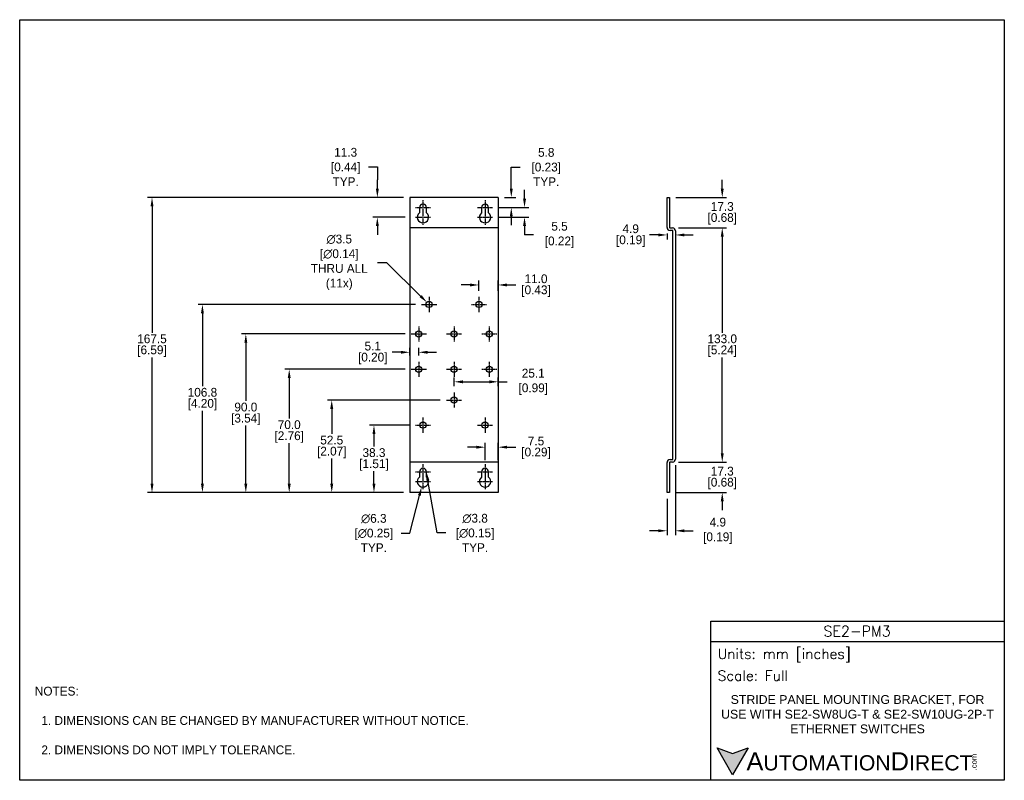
# Model space of a CAD drawing. Header units: inches. Extents: x 0 to 559, y 0 to 432.
import ezdxf

# ---------------------------------------------------------------- set-up
doc = ezdxf.new("R2010")
doc.units = ezdxf.units.IN
doc.header["$LTSCALE"] = 10
doc.header["$MEASUREMENT"] = 0
doc.linetypes.add('CENTER', pattern=[0.4, 0.25, -0.05, 0.05, -0.05])
for name, color, linetype in [('CENTER', 40, 'CENTER'), ('DIMENSIONS', 140, 'Continuous'), ('TEXT', 140, 'Continuous')]:
    doc.layers.add(name, color=color, linetype=linetype)
doc.styles.add('ROMANS', font='romans.shx')
doc.styles.add('型式1', font='txt')
doc.dimstyles.get("Standard").update_dxf_attribs({"dimtxt": 5, "dimasz": 5, "dimexe": 2.5, "dimexo": 3.5, "dimgap": 1, "dimtad": 0, "dimtih": 1, "dimtoh": 1, "dimdec": 1, "dimzin": 0, "dimdsep": 46, "dimtxsty": 'Standard', "dimcen": 0, "dimadec": 0, "dimazin": 0, "dimtfac": 1, "dimtdec": 1, "dimtofl": 0, "dimtmove": 0, "dimatfit": 3, "dimfxl": 1, "dimtolj": 1, "dimtzin": 0, "dimarcsym": 0})

# ---------------------------------------------------------------- blocks, each defined once
blk = doc.blocks.new('*D60')
at = {"layer": 'DEFPOINTS', "color": 0, "transparency": 16777216}
for p in [(368.87, 330.87), (370.47, 313.62), (398.73, 313.62)]:
    blk.add_point(p, dxfattribs=at)
at = {"layer": 'DIMENSIONS', "color": 0, "lineweight": -2, "transparency": 16777216}
for p, q in [((398.73, 335.87), (398.73, 340.87)), ((372.37, 330.87), (401.23, 330.87)), ((373.97, 313.62), (401.23, 313.62)), ((398.73, 308.62), (398.73, 303.62))]:
    blk.add_line(p, q, dxfattribs=at)
at = {"layer": 'DIMENSIONS', "color": 0, "transparency": 16777216}
for points in [[(397.9, 335.87), (399.56, 335.87), (398.73, 330.87)], [(397.9, 308.62), (399.56, 308.62), (398.73, 313.62)]]:
    blk.add_solid(points, dxfattribs=at)
at = {"layer": 'DIMENSIONS', "color": 0, "transparency": 16777216, "char_height": 5, "attachment_point": 5}
for s, insert in [('\\A1;17.3', (398.73, 325.74)), ('\\A1;[0.68]', (398.73, 318.74))]:
    blk.add_mtext(s, dxfattribs=dict(at, insert=insert))
blk = doc.blocks.new('*D61')
at = {"layer": 'DEFPOINTS', "color": 0, "transparency": 16777216}
for p in [(370.47, 313.62), (370.47, 180.62), (398.73, 180.62)]:
    blk.add_point(p, dxfattribs=at)
at = {"layer": 'DIMENSIONS', "color": 0, "lineweight": -2, "transparency": 16777216}
for p, q in [((373.97, 313.62), (401.23, 313.62)), ((398.73, 308.62), (398.73, 254.12)), ((398.73, 185.62), (398.73, 240.12)), ((373.97, 180.62), (401.23, 180.62))]:
    blk.add_line(p, q, dxfattribs=at)
at = {"layer": 'DIMENSIONS', "color": 0, "transparency": 16777216}
for points in [[(397.9, 308.62), (399.56, 308.62), (398.73, 313.62)], [(397.9, 185.62), (399.56, 185.62), (398.73, 180.62)]]:
    blk.add_solid(points, dxfattribs=at)
at = {"layer": 'DIMENSIONS', "color": 0, "transparency": 16777216, "char_height": 5, "attachment_point": 5}
for s, insert in [('\\A1;133.0', (398.73, 250.62)), ('\\A1;[5.24]', (398.73, 243.62))]:
    blk.add_mtext(s, dxfattribs=dict(at, insert=insert))
blk = doc.blocks.new('*D62')
at = {"layer": 'DEFPOINTS', "color": 0, "transparency": 16777216}
for p in [(370.47, 180.62), (398.73, 180.62), (368.87, 163.37)]:
    blk.add_point(p, dxfattribs=at)
at = {"layer": 'DIMENSIONS', "color": 0, "lineweight": -2, "transparency": 16777216}
for p, q in [((398.73, 185.62), (398.73, 190.62)), ((373.97, 180.62), (401.23, 180.62)), ((372.37, 163.37), (401.23, 163.37)), ((398.73, 158.37), (398.73, 153.37))]:
    blk.add_line(p, q, dxfattribs=at)
at = {"layer": 'DIMENSIONS', "color": 0, "transparency": 16777216}
for points in [[(397.9, 185.62), (399.56, 185.62), (398.73, 180.62)], [(397.9, 158.37), (399.56, 158.37), (398.73, 163.37)]]:
    blk.add_solid(points, dxfattribs=at)
at = {"layer": 'DIMENSIONS', "color": 0, "transparency": 16777216, "char_height": 5, "attachment_point": 5}
for s, insert in [('\\A1;17.3', (398.73, 175.49)), ('\\A1;[0.68]', (398.73, 168.49))]:
    blk.add_mtext(s, dxfattribs=dict(at, insert=insert))
blk = doc.blocks.new('*D63')
at = {"layer": 'DEFPOINTS', "color": 0, "transparency": 16777216}
for p in [(372.22, 182.37), (367.37, 163.37), (372.22, 141.65)]:
    blk.add_point(p, dxfattribs=at)
at = {"layer": 'DIMENSIONS', "color": 0, "lineweight": -2, "transparency": 16777216}
for p, q in [((372.22, 178.87), (372.22, 139.15)), ((367.37, 159.87), (367.37, 139.15)), ((362.37, 141.65), (357.37, 141.65)), ((377.22, 141.65), (382.22, 141.65))]:
    blk.add_line(p, q, dxfattribs=at)
at = {"layer": 'DIMENSIONS', "color": 0, "transparency": 16777216}
for points in [[(362.37, 142.48), (362.37, 140.82), (367.37, 141.65)], [(377.22, 142.48), (377.22, 140.82), (372.22, 141.65)]]:
    blk.add_solid(points, dxfattribs=at)
at = {"layer": 'DIMENSIONS', "color": 0, "transparency": 16777216, "insert": (395.3, 141.65), "char_height": 5, "attachment_point": 5}
blk.add_mtext('\\A1; 4.9\\P [0.19]', dxfattribs=at)
blk = doc.blocks.new('*D67')
at = {"layer": 'DEFPOINTS', "color": 0, "transparency": 16777216}
for p in [(229.65, 172.69), (228.1, 166.55)]:
    blk.add_point(p, dxfattribs=at)
at = {"layer": 'DIMENSIONS', "color": 0, "lineweight": -2, "transparency": 16777216}
for p, q in [((221.47, 140.37), (226.87, 161.7)), ((216.47, 140.37), (221.47, 140.37))]:
    blk.add_line(p, q, dxfattribs=at)
blk.add_arc((228.87, 169.62), 3.16, 233.1075, 301.0585, dxfattribs=at)
at = {"layer": 'DIMENSIONS', "color": 0, "transparency": 16777216}
blk.add_solid([(226.06, 161.91), (227.68, 161.5), (228.1, 166.55)], dxfattribs=at)
at = {"layer": 'DIMENSIONS', "color": 0, "transparency": 16777216, "insert": (200.05, 140.37), "char_height": 5, "attachment_point": 5}
blk.add_mtext('\\A1; ∅6.3\\P [∅0.25]\\P TYP.', dxfattribs=at)
blk = doc.blocks.new('*D68')
at = {"layer": 'DEFPOINTS', "color": 0, "transparency": 16777216}
for p in [(230.15, 178.87), (230.81, 175.13)]:
    blk.add_point(p, dxfattribs=at)
at = {"layer": 'DIMENSIONS', "color": 0, "lineweight": -2, "transparency": 16777216}
for p, q in [((236.93, 140.44), (231.68, 170.21)), ((241.93, 140.44), (236.93, 140.44))]:
    blk.add_line(p, q, dxfattribs=at)
at = {"layer": 'DIMENSIONS', "color": 0, "transparency": 16777216}
blk.add_solid([(232.5, 170.35), (230.86, 170.06), (230.81, 175.13)], dxfattribs=at)
at = {"layer": 'DIMENSIONS', "color": 0, "transparency": 16777216, "insert": (257.51, 140.44), "char_height": 5, "attachment_point": 5}
blk.add_mtext('\\A1; ∅3.8\\P [∅0.15]\\P TYP.', dxfattribs=at)
blk = doc.blocks.new('*D69')
at = {"layer": 'DEFPOINTS', "color": 0, "transparency": 16777216}
for p in [(271.62, 330.87), (278.99, 330.87), (268.41, 325.12)]:
    blk.add_point(p, dxfattribs=at)
at = {"layer": 'DIMENSIONS', "color": 0, "lineweight": -2, "transparency": 16777216}
for p, q in [((278.99, 335.87), (278.99, 348.13)), ((278.99, 348.13), (283.99, 348.13)), ((275.12, 330.87), (281.49, 330.87)), ((271.91, 325.12), (281.49, 325.12)), ((278.99, 320.12), (278.99, 315.12))]:
    blk.add_line(p, q, dxfattribs=at)
at = {"layer": 'DIMENSIONS', "color": 0, "transparency": 16777216}
for points in [[(278.16, 335.87), (279.83, 335.87), (278.99, 330.87)], [(278.16, 320.12), (279.83, 320.12), (278.99, 325.12)]]:
    blk.add_solid(points, dxfattribs=at)
at = {"layer": 'DIMENSIONS', "color": 0, "transparency": 16777216, "insert": (297.91, 348.13), "char_height": 5, "attachment_point": 5}
blk.add_mtext('\\A1; 5.8\\P [0.23]\\P TYP.', dxfattribs=at)
blk = doc.blocks.new('*D70')
at = {"layer": 'DEFPOINTS', "color": 0, "transparency": 16777216}
for p in [(268.41, 325.12), (268.41, 319.62), (286.51, 319.62)]:
    blk.add_point(p, dxfattribs=at)
at = {"layer": 'DIMENSIONS', "color": 0, "lineweight": -2, "transparency": 16777216}
for p, q in [((286.51, 330.12), (286.51, 335.12)), ((271.91, 325.12), (289.01, 325.12)), ((271.91, 319.62), (289.01, 319.62)), ((286.51, 314.62), (286.51, 309.62)), ((291.51, 309.62), (286.51, 309.62))]:
    blk.add_line(p, q, dxfattribs=at)
at = {"layer": 'DIMENSIONS', "color": 0, "transparency": 16777216}
for points in [[(285.68, 330.12), (287.35, 330.12), (286.51, 325.12)], [(285.68, 314.62), (287.35, 314.62), (286.51, 319.62)]]:
    blk.add_solid(points, dxfattribs=at)
at = {"layer": 'DIMENSIONS', "color": 0, "transparency": 16777216, "insert": (305.43, 309.62), "char_height": 5, "attachment_point": 5}
blk.add_mtext('\\A1; 5.5\\P [0.22]', dxfattribs=at)
blk = doc.blocks.new('*D71')
at = {"layer": 'DEFPOINTS', "color": 0, "transparency": 16777216}
for p in [(202.98, 330.87), (221.37, 330.87), (222.25, 319.62)]:
    blk.add_point(p, dxfattribs=at)
at = {"layer": 'DIMENSIONS', "color": 0, "lineweight": -2, "transparency": 16777216}
for p, q in [((197.98, 348.19), (202.98, 348.19)), ((202.98, 348.19), (202.98, 340.87)), ((202.98, 335.87), (202.98, 340.87)), ((217.87, 330.87), (200.48, 330.87)), ((218.75, 319.62), (200.48, 319.62)), ((202.98, 314.62), (202.98, 309.62))]:
    blk.add_line(p, q, dxfattribs=at)
at = {"layer": 'DIMENSIONS', "color": 0, "transparency": 16777216}
for points in [[(202.15, 335.87), (203.82, 335.87), (202.98, 330.87)], [(202.15, 314.62), (203.82, 314.62), (202.98, 319.62)]]:
    blk.add_solid(points, dxfattribs=at)
at = {"layer": 'DIMENSIONS', "color": 0, "transparency": 16777216, "insert": (184.07, 348.19), "char_height": 5, "attachment_point": 5}
blk.add_mtext('\\A1; 11.3\\P [0.44]\\P TYP.', dxfattribs=at)
blk = doc.blocks.new('*D72')
at = {"layer": 'DEFPOINTS', "color": 0, "transparency": 16777216}
for p in [(271.62, 189.11), (264.16, 178.24), (271.62, 178.24)]:
    blk.add_point(p, dxfattribs=at)
at = {"layer": 'DIMENSIONS', "color": 0, "lineweight": -2, "transparency": 16777216}
for p, q in [((264.16, 181.74), (264.16, 191.61)), ((271.62, 181.74), (271.62, 191.61)), ((259.16, 189.11), (254.16, 189.11)), ((276.62, 189.11), (281.62, 189.11))]:
    blk.add_line(p, q, dxfattribs=at)
at = {"layer": 'DIMENSIONS', "color": 0, "transparency": 16777216}
for points in [[(259.16, 189.94), (259.16, 188.28), (264.16, 189.11)], [(276.62, 189.94), (276.62, 188.28), (271.62, 189.11)]]:
    blk.add_solid(points, dxfattribs=at)
at = {"layer": 'DIMENSIONS', "color": 0, "transparency": 16777216, "char_height": 5, "attachment_point": 5}
for s, insert in [('\\A1;7.5', (293.04, 192.61)), ('\\A1;[0.29]', (293.04, 185.61))]:
    blk.add_mtext(s, dxfattribs=dict(at, insert=insert))
blk = doc.blocks.new('*D73')
at = {"layer": 'DEFPOINTS', "color": 0, "transparency": 16777216}
for p in [(201.07, 201.62), (224.58, 201.62), (221.37, 163.37)]:
    blk.add_point(p, dxfattribs=at)
at = {"layer": 'DIMENSIONS', "color": 0, "lineweight": -2, "transparency": 16777216}
for p, q in [((221.08, 201.62), (198.57, 201.62)), ((201.07, 196.62), (201.07, 189.49)), ((201.07, 168.37), (201.07, 175.49)), ((217.87, 163.37), (198.57, 163.37))]:
    blk.add_line(p, q, dxfattribs=at)
at = {"layer": 'DIMENSIONS', "color": 0, "transparency": 16777216}
for points in [[(200.23, 196.62), (201.9, 196.62), (201.07, 201.62)], [(200.23, 168.37), (201.9, 168.37), (201.07, 163.37)]]:
    blk.add_solid(points, dxfattribs=at)
at = {"layer": 'DIMENSIONS', "color": 0, "transparency": 16777216, "char_height": 5, "attachment_point": 5}
for s, insert in [('\\A1;38.3', (201.07, 185.99)), ('\\A1;[1.51]', (201.07, 178.99))]:
    blk.add_mtext(s, dxfattribs=dict(at, insert=insert))
blk = doc.blocks.new('*D74')
at = {"layer": 'DEFPOINTS', "color": 0, "transparency": 16777216}
for p in [(177.1, 215.87), (242.21, 215.87), (221.37, 163.37)]:
    blk.add_point(p, dxfattribs=at)
at = {"layer": 'DIMENSIONS', "color": 0, "lineweight": -2, "transparency": 16777216}
for p, q in [((238.71, 215.87), (174.6, 215.87)), ((177.1, 210.87), (177.1, 196.62)), ((177.1, 168.37), (177.1, 182.62)), ((217.87, 163.37), (174.6, 163.37))]:
    blk.add_line(p, q, dxfattribs=at)
at = {"layer": 'DIMENSIONS', "color": 0, "transparency": 16777216}
for points in [[(176.26, 210.87), (177.93, 210.87), (177.1, 215.87)], [(176.26, 168.37), (177.93, 168.37), (177.1, 163.37)]]:
    blk.add_solid(points, dxfattribs=at)
at = {"layer": 'DIMENSIONS', "color": 0, "transparency": 16777216, "char_height": 5, "attachment_point": 5}
for s, insert in [('\\A1;52.5', (177.1, 193.12)), ('\\A1;[2.07]', (177.1, 186.12))]:
    blk.add_mtext(s, dxfattribs=dict(at, insert=insert))
blk = doc.blocks.new('*D75')
at = {"layer": 'DEFPOINTS', "color": 0, "transparency": 16777216}
for p in [(152.97, 233.37), (222.21, 233.37), (221.37, 163.37)]:
    blk.add_point(p, dxfattribs=at)
at = {"layer": 'DIMENSIONS', "color": 0, "lineweight": -2, "transparency": 16777216}
for p, q in [((218.71, 233.37), (150.47, 233.37)), ((152.97, 228.37), (152.97, 205.37)), ((152.97, 168.37), (152.97, 191.37)), ((217.87, 163.37), (150.47, 163.37))]:
    blk.add_line(p, q, dxfattribs=at)
at = {"layer": 'DIMENSIONS', "color": 0, "transparency": 16777216}
for points in [[(152.13, 228.37), (153.8, 228.37), (152.97, 233.37)], [(152.13, 168.37), (153.8, 168.37), (152.97, 163.37)]]:
    blk.add_solid(points, dxfattribs=at)
at = {"layer": 'DIMENSIONS', "color": 0, "transparency": 16777216, "char_height": 5, "attachment_point": 5}
for s, insert in [('\\A1;70.0', (152.97, 201.87)), ('\\A1;[2.76]', (152.97, 194.87))]:
    blk.add_mtext(s, dxfattribs=dict(at, insert=insert))
blk = doc.blocks.new('*D76')
at = {"layer": 'DEFPOINTS', "color": 0, "transparency": 16777216}
for p in [(128.34, 253.37), (222.21, 253.37), (221.37, 163.37)]:
    blk.add_point(p, dxfattribs=at)
at = {"layer": 'DIMENSIONS', "color": 0, "lineweight": -2, "transparency": 16777216}
for p, q in [((218.71, 253.37), (125.84, 253.37)), ((128.34, 248.37), (128.34, 215.37)), ((128.34, 168.37), (128.34, 201.37)), ((217.87, 163.37), (125.84, 163.37))]:
    blk.add_line(p, q, dxfattribs=at)
at = {"layer": 'DIMENSIONS', "color": 0, "transparency": 16777216}
for points in [[(127.5, 248.37), (129.17, 248.37), (128.34, 253.37)], [(127.5, 168.37), (129.17, 168.37), (128.34, 163.37)]]:
    blk.add_solid(points, dxfattribs=at)
at = {"layer": 'DIMENSIONS', "color": 0, "transparency": 16777216, "char_height": 5, "attachment_point": 5}
for s, insert in [('\\A1;90.0', (128.34, 211.87)), ('\\A1;[3.54]', (128.34, 204.87))]:
    blk.add_mtext(s, dxfattribs=dict(at, insert=insert))
blk = doc.blocks.new('*D77')
at = {"layer": 'DEFPOINTS', "color": 0, "transparency": 16777216}
for p in [(103.71, 270.12), (228.08, 270.12), (221.37, 163.37)]:
    blk.add_point(p, dxfattribs=at)
at = {"layer": 'DIMENSIONS', "color": 0, "lineweight": -2, "transparency": 16777216}
for p, q in [((224.58, 270.12), (101.21, 270.12)), ((103.71, 265.12), (103.71, 223.74)), ((103.71, 168.37), (103.71, 209.74)), ((217.87, 163.37), (101.21, 163.37))]:
    blk.add_line(p, q, dxfattribs=at)
at = {"layer": 'DIMENSIONS', "color": 0, "transparency": 16777216}
for points in [[(102.87, 265.12), (104.54, 265.12), (103.71, 270.12)], [(102.87, 168.37), (104.54, 168.37), (103.71, 163.37)]]:
    blk.add_solid(points, dxfattribs=at)
at = {"layer": 'DIMENSIONS', "color": 0, "transparency": 16777216, "char_height": 5, "attachment_point": 5}
for s, insert in [('\\A1;106.8', (103.71, 220.24)), ('\\A1;[4.20]', (103.71, 213.24))]:
    blk.add_mtext(s, dxfattribs=dict(at, insert=insert))
blk = doc.blocks.new('*D78')
at = {"layer": 'DEFPOINTS', "color": 0, "transparency": 16777216}
for p in [(221.37, 242.99), (221.37, 237.66), (226.5, 237.66)]:
    blk.add_point(p, dxfattribs=at)
at = {"layer": 'DIMENSIONS', "color": 0, "lineweight": -2, "transparency": 16777216}
for p, q in [((216.37, 242.99), (211.37, 242.99)), ((221.37, 241.16), (221.37, 245.49)), ((226.5, 241.16), (226.5, 245.49)), ((231.5, 242.99), (236.5, 242.99))]:
    blk.add_line(p, q, dxfattribs=at)
at = {"layer": 'DIMENSIONS', "color": 0, "transparency": 16777216}
for points in [[(216.37, 243.82), (216.37, 242.15), (221.37, 242.99)], [(231.5, 243.82), (231.5, 242.15), (226.5, 242.99)]]:
    blk.add_solid(points, dxfattribs=at)
at = {"layer": 'DIMENSIONS', "color": 0, "transparency": 16777216, "char_height": 5, "attachment_point": 5}
for s, insert in [('\\A1;5.1', (200.37, 246.49)), ('\\A1;[0.20]', (200.37, 239.49))]:
    blk.add_mtext(s, dxfattribs=dict(at, insert=insert))
blk = doc.blocks.new('*D79')
at = {"layer": 'DEFPOINTS', "color": 0, "transparency": 16777216}
for p in [(271.62, 281.2), (260.62, 274.41), (271.62, 274.41)]:
    blk.add_point(p, dxfattribs=at)
at = {"layer": 'DIMENSIONS', "color": 0, "lineweight": -2, "transparency": 16777216}
for p, q in [((255.62, 281.2), (250.62, 281.2)), ((260.62, 277.91), (260.62, 283.7)), ((271.62, 277.91), (271.62, 283.7)), ((276.62, 281.2), (281.62, 281.2))]:
    blk.add_line(p, q, dxfattribs=at)
at = {"layer": 'DIMENSIONS', "color": 0, "transparency": 16777216}
for points in [[(255.62, 282.03), (255.62, 280.36), (260.62, 281.2)], [(276.62, 282.03), (276.62, 280.36), (271.62, 281.2)]]:
    blk.add_solid(points, dxfattribs=at)
at = {"layer": 'DIMENSIONS', "color": 0, "transparency": 16777216, "char_height": 5, "attachment_point": 5}
for s, insert in [('\\A1;11.0', (293.04, 284.7)), ('\\A1;[0.43]', (293.04, 277.7))]:
    blk.add_mtext(s, dxfattribs=dict(at, insert=insert))
blk = doc.blocks.new('*D80')
at = {"layer": 'DEFPOINTS', "color": 0, "transparency": 16777216}
for p in [(271.62, 226.23), (246.5, 220.16), (271.62, 220.16)]:
    blk.add_point(p, dxfattribs=at)
at = {"layer": 'DIMENSIONS', "color": 0, "lineweight": -2, "transparency": 16777216}
for p, q in [((246.5, 223.66), (246.5, 228.73)), ((251.5, 226.23), (266.62, 226.23)), ((271.62, 223.66), (271.62, 228.73)), ((271.62, 226.23), (276.62, 226.23))]:
    blk.add_line(p, q, dxfattribs=at)
at = {"layer": 'DIMENSIONS', "color": 0, "transparency": 16777216}
for points in [[(251.5, 227.06), (251.5, 225.39), (246.5, 226.23)], [(266.62, 227.06), (266.62, 225.39), (271.62, 226.23)]]:
    blk.add_solid(points, dxfattribs=at)
at = {"layer": 'DIMENSIONS', "color": 0, "transparency": 16777216, "insert": (290.54, 226.23), "char_height": 5, "attachment_point": 5}
blk.add_mtext('\\A1; 25.1\\P [0.99]', dxfattribs=at)
blk = doc.blocks.new('*D81')
at = {"layer": 'DEFPOINTS', "color": 0, "transparency": 16777216}
for p in [(367.37, 313.87), (367.37, 309.59), (372.22, 311.87)]:
    blk.add_point(p, dxfattribs=at)
at = {"layer": 'DIMENSIONS', "color": 0, "lineweight": -2, "transparency": 16777216}
for p, q in [((362.37, 309.59), (357.37, 309.59)), ((367.37, 310.37), (367.37, 307.09)), ((372.22, 308.37), (372.22, 307.09)), ((377.22, 309.59), (382.22, 309.59))]:
    blk.add_line(p, q, dxfattribs=at)
at = {"layer": 'DIMENSIONS', "color": 0, "transparency": 16777216}
for points in [[(362.37, 310.43), (362.37, 308.76), (367.37, 309.59)], [(377.22, 310.43), (377.22, 308.76), (372.22, 309.59)]]:
    blk.add_solid(points, dxfattribs=at)
at = {"layer": 'DIMENSIONS', "color": 0, "transparency": 16777216, "char_height": 5, "attachment_point": 5}
for s, insert in [('\\A1;4.9', (346.78, 313.09)), ('\\A1;[0.19]', (346.78, 306.09))]:
    blk.add_mtext(s, dxfattribs=dict(at, insert=insert))
blk = doc.blocks.new('*D82')
at = {"layer": 'DEFPOINTS', "color": 0, "transparency": 16777216}
for p in [(75.09, 330.87), (221.37, 330.87), (221.37, 163.37)]:
    blk.add_point(p, dxfattribs=at)
at = {"layer": 'DIMENSIONS', "color": 0, "lineweight": -2, "transparency": 16777216}
for p, q in [((217.87, 330.87), (72.59, 330.87)), ((75.09, 325.87), (75.09, 254.12)), ((75.09, 168.37), (75.09, 240.12)), ((217.87, 163.37), (72.59, 163.37))]:
    blk.add_line(p, q, dxfattribs=at)
at = {"layer": 'DIMENSIONS', "color": 0, "transparency": 16777216}
for points in [[(74.26, 325.87), (75.93, 325.87), (75.09, 330.87)], [(74.26, 168.37), (75.93, 168.37), (75.09, 163.37)]]:
    blk.add_solid(points, dxfattribs=at)
at = {"layer": 'DIMENSIONS', "color": 0, "transparency": 16777216, "char_height": 5, "attachment_point": 5}
for s, insert in [('\\A1;167.5', (75.09, 250.62)), ('\\A1;[6.59]', (75.09, 243.62))]:
    blk.add_mtext(s, dxfattribs=dict(at, insert=insert))
blk = doc.blocks.new('*D84')
at = {"layer": 'DEFPOINTS', "color": 0, "transparency": 16777216}
for p in [(231.12, 271.35), (233.62, 268.89)]:
    blk.add_point(p, dxfattribs=at)
at = {"layer": 'DIMENSIONS', "color": 0, "lineweight": -2, "transparency": 16777216}
for p, q in [((203.1, 294.02), (208.1, 294.02)), ((208.1, 294.02), (227.56, 274.86))]:
    blk.add_line(p, q, dxfattribs=at)
at = {"layer": 'DIMENSIONS', "color": 0, "transparency": 16777216}
blk.add_solid([(228.15, 275.45), (226.98, 274.26), (231.12, 271.35)], dxfattribs=at)
at = {"layer": 'DIMENSIONS', "color": 0, "transparency": 16777216, "insert": (180.44, 294.02), "char_height": 5, "attachment_point": 5}
blk.add_mtext('\\A1; ∅3.5\\P [∅0.14]\\P THRU ALL\\P (11x)', dxfattribs=at)

msp = doc.modelspace()

# ---------------------------------------------------------------- hatches: boundary and pattern name
at = {"layer": 'TEXT'}
msp.add_hatch(color=256, dxfattribs=at).paths.add_polyline_path([(413.49, 18.42), (404.62, 15.19), (395.75, 18.42), (404.62, 3.05)])

# ---------------------------------------------------------------- linework, layer by layer
at = {"color": 7, "linetype": 'Continuous', "lineweight": 25}
for p, q in [((271.62, 330.87), (221.37, 330.87)), ((221.37, 330.87), (221.37, 313.87)), ((271.62, 330.87), (271.62, 313.87)), ((367.37, 313.87), (367.37, 330.87)), ((367.37, 330.87), (368.87, 330.87)), ((368.87, 330.87), (368.87, 313.87)), ((226.87, 325.12), (226.87, 322.12)), ((230.87, 322.12), (230.87, 325.12)), ((262.12, 325.12), (262.12, 322.12)), ((266.12, 322.12), (266.12, 325.12)), ((221.37, 313.87), (221.37, 313.62)), ((271.62, 313.62), (221.37, 313.62)), ((221.37, 313.62), (221.37, 311.87)), ((271.62, 313.87), (271.62, 313.62)), ((271.62, 313.62), (271.62, 311.87)), ((369.12, 313.62), (370.47, 313.62)), ((221.37, 311.87), (221.37, 182.37)), ((271.62, 311.87), (271.62, 182.37)), ((370.47, 312.12), (369.12, 312.12)), ((370.72, 182.37), (370.72, 311.87)), ((372.22, 311.87), (372.22, 182.37)), ((221.37, 182.37), (221.37, 180.62)), ((271.62, 180.62), (221.37, 180.62)), ((221.37, 180.62), (221.37, 180.37)), ((221.37, 180.37), (221.37, 163.37)), ((271.62, 182.37), (271.62, 180.62)), ((271.62, 180.62), (271.62, 180.37)), ((271.62, 180.37), (271.62, 163.37)), ((367.37, 163.37), (367.37, 180.37)), ((368.87, 180.37), (368.87, 163.37)), ((369.12, 182.12), (370.47, 182.12)), ((370.47, 180.62), (369.12, 180.62)), ((226.87, 175.12), (226.87, 172.12)), ((230.87, 172.12), (230.87, 175.12)), ((262.12, 175.12), (262.12, 172.12)), ((266.12, 172.12), (266.12, 175.12)), ((271.62, 163.37), (221.37, 163.37)), ((368.87, 163.37), (367.37, 163.37))]:
    msp.add_line(p, q, dxfattribs=at)
for centre in [(232.37, 270.12), (260.62, 270.12), (226.5, 253.37), (246.5, 253.37), (266.5, 253.37), (226.5, 233.37), (246.5, 233.37), (266.5, 233.37), (246.5, 215.87), (228.87, 201.62), (264.12, 201.62)]:
    msp.add_circle(centre, 1.75, dxfattribs=at)
for centre, radius, start, end in [((228.87, 325.12), 2, 0, 180), ((264.12, 325.12), 2, 0, 180), ((228.87, 319.62), 3.2, 128.6822, 51.3178), ((264.12, 319.62), 3.2, 128.6822, 51.3178), ((369.12, 313.87), 1.75, 180, 270), ((369.12, 313.87), 0.25, 180, 270), ((370.47, 311.87), 1.75, 360, 90), ((370.47, 311.87), 0.25, 0, 90), ((369.12, 180.37), 1.75, 90, 180), ((369.12, 180.37), 0.25, 90, 180), ((370.47, 182.37), 0.25, 270, 0), ((370.47, 182.37), 1.75, 270, 0), ((228.87, 175.12), 2, 0, 180), ((264.12, 175.12), 2, 0, 180), ((228.87, 169.62), 3.2, 128.6822, 51.3178), ((264.12, 169.62), 3.2, 128.6822, 51.3178)]:
    msp.add_arc(centre, radius, start, end, dxfattribs=at)
at = {"layer": 'CENTER', "ltscale": 0.25}
for p, q in [((224.58, 325.12), (233.16, 325.12)), ((228.87, 329.41), (228.87, 320.83)), ((259.83, 325.12), (268.41, 325.12)), ((264.12, 329.41), (264.12, 320.83)), ((224.58, 319.62), (233.16, 319.62)), ((228.87, 323.91), (228.87, 315.33)), ((259.83, 319.62), (268.41, 319.62)), ((264.12, 323.91), (264.12, 315.33)), ((232.37, 274.41), (232.37, 265.83)), ((260.62, 274.41), (260.62, 265.83)), ((228.08, 270.12), (236.66, 270.12)), ((256.33, 270.12), (264.91, 270.12)), ((226.5, 257.66), (226.5, 249.08)), ((246.5, 257.66), (246.5, 249.08)), ((266.5, 257.66), (266.5, 249.08)), ((222.21, 253.37), (230.79, 253.37)), ((242.21, 253.37), (250.79, 253.37)), ((262.21, 253.37), (270.79, 253.37)), ((226.5, 237.66), (226.5, 229.08)), ((246.5, 237.66), (246.5, 229.08)), ((266.5, 237.66), (266.5, 229.08)), ((222.21, 233.37), (230.79, 233.37)), ((242.21, 233.37), (250.79, 233.37)), ((262.21, 233.37), (270.79, 233.37)), ((246.5, 220.16), (246.5, 211.58)), ((242.21, 215.87), (250.79, 215.87)), ((224.58, 201.62), (233.16, 201.62)), ((228.87, 205.91), (228.87, 197.33)), ((259.83, 201.62), (268.41, 201.62)), ((264.12, 205.91), (264.12, 197.33)), ((228.87, 179.41), (228.87, 170.83)), ((264.12, 179.41), (264.12, 170.83)), ((224.58, 175.12), (233.16, 175.12)), ((228.87, 173.91), (228.87, 165.33)), ((259.83, 175.12), (268.41, 175.12)), ((264.12, 173.91), (264.12, 165.33)), ((224.58, 169.62), (233.16, 169.62)), ((259.83, 169.62), (268.41, 169.62))]:
    msp.add_line(p, q, dxfattribs=at)
at = {"layer": 'DEFPOINTS'}
msp.add_lwpolyline([(558.8, 0), (0, 0), (0, 431.8), (558.8, 431.8)], close=True, dxfattribs=at)
at = {"layer": 'TEXT'}
msp.add_line((392.18, 78.85), (558.8, 78.85), dxfattribs=at)
for points in [[(392.18, 0), (392.18, 90.33), (558.8, 90.33), (558.8, 0)], [(413.49, 18.42), (404.62, 3.05), (395.75, 18.42), (404.62, 15.19)]]:
    msp.add_lwpolyline(points, close=True, dxfattribs=at)

# ---------------------------------------------------------------- texts
at = {"layer": 'DIMENSIONS', "char_height": 3.5}
for insert, attachment_point in [((98.61, 112.42), 6), ((130.2, 112.22), 4)]:
    msp.add_mtext('\\A1;', dxfattribs=dict(at, insert=insert, attachment_point=attachment_point))
at = {"layer": 'TEXT'}
for s, insert, char_height, width, attachment_point, style in [('SE2-PM3', (475.23, 84.67), 5.94, 111.8034, 5, 'ROMANS'), (' Units: mm [inches]', (392.18, 70.86), 5.7425, 166.6158, 4, 'ROMANS'), (' Scale: Full', (392.18, 59.38), 5.7425, 166.6158, 4, 'ROMANS'), ('{\\fArial|b0|i0|c0|p34;     \\H1.2x;A\\H0.8333x;UTOMATION\\H1.2x;D\\H0.8333x;IRECT}', (395.75, 10.73), 8.6137, 145.913, 4, '型式1')]:
    msp.add_mtext(s, dxfattribs=dict(at, insert=insert, char_height=char_height, width=width, attachment_point=attachment_point, style=style))
at = {"layer": 'TEXT', "insert": (8.61, 53.12), "char_height": 5, "attachment_point": 1}
msp.add_mtext_dynamic_manual_height_columns('NOTES:\\P\\P  1. DIMENSIONS CAN BE CHANGED BY MANUFACTURER WITHOUT NOTICE.\\P\\P  2. DIMENSIONS DO NOT IMPLY TOLERANCE.', width=363.4473, gutter_width=25, heights=[0], dxfattribs=at)
at = {"layer": 'TEXT', "insert": (475.49, 37.49), "char_height": 5, "width": 157.2639, "attachment_point": 5}
msp.add_mtext('{\\fArial|b0|i0|c0|p34;STRIDE PANEL MOUNTING BRACKET, FOR USE WITH SE2-SW8UG-T & SE2-SW10UG-2P-T ETHERNET SWITCHES}', dxfattribs=at)
at = {"layer": 'TEXT', "insert": (540.01, 5.68), "char_height": 3.1009, "width": 9.1891, "attachment_point": 1, "rotation": 90, "style": '型式1'}
msp.add_mtext('{\\fArial|b0|i0|c0|p34;.com}', dxfattribs=at)

# ---------------------------------------------------------------- dimensions: what is measured, and where the dimension line sits
at = {"layer": 'DIMENSIONS'}
for base, p1, p2, text, override, picture, middle in [((202.98233672, 330.86850912), (222.24915557, 319.61850912), (221.37149157, 330.86850912), ' <>\\P TYP.', {"dimpost": '\\X', "dimtmove": 1}, '*D71', (194.60941305, 348.1939356)), ((278.9924003, 330.86850912), (268.41149157, 325.11850912), (271.62149157, 330.86850912), ' <>\\P TYP.', {"dimpost": '\\X'}, '*D69', (297.90906697, 348.13232305)), ((286.51, 319.62), (268.41, 325.12), (268.41, 319.62), ' <>', {"dimpost": '\\X', "dimtmove": 1}, '*D70', (291.25, 309.62))]:
    dim = msp.add_linear_dim(base=base, p1=p1, p2=p2, angle=90, text=text, dimstyle='Standard', override=override, dxfattribs=at)
    dim.commit()
    dim.dimension.update_dxf_attribs({"geometry": picture, "text_midpoint": middle, "dimtype": 160})
for base, p1, p2, picture, middle in [((398.72946732, 313.61850912), (368.86668282, 330.86850912), (370.46668282, 313.61850912), '*D60', (398.72946732, 322.24350912)), ((75.09, 330.87), (221.37, 163.37), (221.37, 330.87), '*D82', (75.09, 247.12)), ((398.73, 180.62), (370.47, 313.62), (370.47, 180.62), '*D61', (398.73, 247.12)), ((103.70628651, 270.11850912), (221.37149157, 163.36850912), (228.08149157, 270.11850912), '*D77', (103.70628651, 216.74350912)), ((128.34, 253.37), (221.37, 163.37), (222.21, 253.37), '*D76', (128.34, 208.37)), ((152.97, 233.37), (221.37, 163.37), (222.21, 233.37), '*D75', (152.97, 198.37)), ((177.1, 215.87), (221.37, 163.37), (242.21, 215.87), '*D74', (177.1, 189.62)), ((201.06631959, 201.61850912), (221.37149157, 163.36850912), (224.58149157, 201.61850912), '*D73', (201.06631959, 182.49350912)), ((398.72946732, 180.61850912), (368.86668282, 163.36850912), (370.46668282, 180.61850912), '*D62', (398.72946732, 171.99350912))]:
    dim = msp.add_linear_dim(base=base, p1=p1, p2=p2, angle=90, dimstyle='Standard', override={"dimpost": '\\X'}, dxfattribs=at)
    dim.commit()
    dim.dimension.update_dxf_attribs({"geometry": picture, "text_midpoint": middle})
for p1, p2, text, picture, middle in [((233.62, 268.89), (231.12, 271.35), ' <>\\P THRU ALL\\P (11x)', '*D84', (180.44, 294.02)), ((230.15, 178.87), (230.81, 175.13), ' <>\\P TYP.', '*D68', (257.51, 140.44)), ((229.65, 172.69), (228.1, 166.55), ' <>\\P TYP.', '*D67', (200.05, 140.37))]:
    dim = msp.add_diameter_dim_2p(p1=p1, p2=p2, text=text, dimstyle='Standard', override={"dimpost": '\\X'}, dxfattribs=at)
    dim.commit()
    dim.dimension.update_dxf_attribs({"geometry": picture, "text_midpoint": middle, "dimtype": 163})
for base, p1, p2, picture, middle in [((367.36668282, 309.59468207), (372.21668282, 311.86850912), (367.36668282, 313.86850912), '*D81', (346.78334948, 309.59468207)), ((271.62, 281.2), (260.62, 274.41), (271.62, 274.41), '*D79', (293.04, 281.2)), ((221.37, 242.99), (226.5, 237.66), (221.37, 237.66), '*D78', (200.37, 242.99)), ((271.62, 189.11), (264.16, 178.24), (271.62, 178.24), '*D72', (293.04, 189.11))]:
    dim = msp.add_linear_dim(base=base, p1=p1, p2=p2, dimstyle='Standard', override={"dimpost": '\\X'}, dxfattribs=at)
    dim.commit()
    dim.dimension.update_dxf_attribs({"geometry": picture, "text_midpoint": middle})
for base, p1, p2, picture, middle in [((271.62, 226.23), (246.5, 220.16), (271.62, 220.16), '*D80', (290.54, 226.23)), ((372.21668282, 141.64993278), (367.36668282, 163.36850912), (372.21668282, 182.36850912), '*D63', (395.30001615, 141.64993278))]:
    dim = msp.add_linear_dim(base=base, p1=p1, p2=p2, text=' <>', dimstyle='Standard', override={"dimpost": '\\X'}, dxfattribs=at)
    dim.commit()
    dim.dimension.update_dxf_attribs({"geometry": picture, "text_midpoint": middle, "dimtype": 160})

doc.saveas('drawing.dxf')
